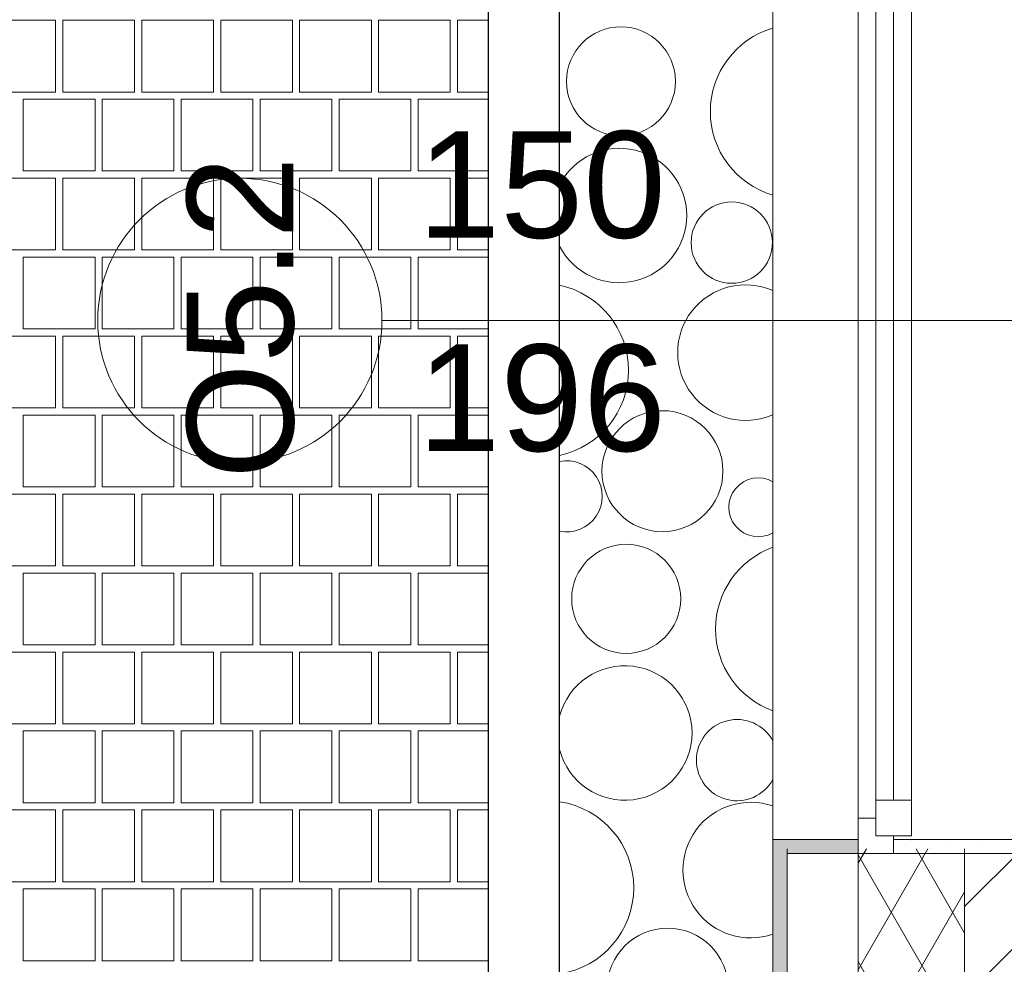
# Model space of a CAD drawing. Header units: millimetres. Extents: x -126271 to -88962, y -179170 to 5194.
# Tile 9 of 66: x -123379 to -121994, y -102148 to -100819. Entities that reach past the tile are written whole.
import ezdxf

# ---------------------------------------------------------------- set-up
doc = ezdxf.new("R2010")
doc.units = ezdxf.units.MM
doc.header["$MEASUREMENT"] = 0
for name, color, linetype, lineweight in [('Nowe_0_Nr_pióra__21', 7, 'Continuous', 20), ('Nowe_2D - Rysunki i Obrazki_Nr_pióra__22', 8, 'Continuous', 25), ('Nowe_Konstrukcja - Ściany zew_Nr_pióra__21', 7, 'Continuous', 20), ('Nowe_Konstrukcja - Ściany zew_Nr_pióra__3', 7, 'Continuous', 13), ('Nowe_Okna Archicada_Nr_pióra__3', 7, 'Continuous', 13), ('Nowe_Wymiarowanie - Ogólne_Nr_pióra__42', 8, 'Continuous', 25), ('Nowe_Znaczniki okien Archicada_Nr_pióra__2', 8, 'Continuous', 15), ('Nowe_Znaczniki okien Archicada_Nr_pióra__7', 7, 'Continuous', 35)]:
    doc.layers.add(name, color=color, linetype=linetype, lineweight=lineweight)
for name, color, linetype, lineweight, true_color in [('Nowe_2D - Rysunki i Obrazki_Nr_pióra__105', 7, 'Continuous', 13, 0xcccccc), ('Nowe_2D - Rysunki i Obrazki_Nr_pióra__61', 7, 'Continuous', 18, 0x6a6a6a), ('Nowe_Konstrukcja - Ściany zew_Nr_pióra__105', 7, 'Continuous', 13, 0xcccccc), ('Nowe_Konstrukcja - Ściany zew_Nr_pióra__23', 7, 'Continuous', 13, 0x858585), ('Nowe_Wymiarowanie - Ogólne_Nr_pióra__81', 7, 'Continuous', 13, 0x6a6a6a), ('Nowe_Znaczniki okien Archicada_Nr_pióra__81', 7, 'Continuous', 13, 0x6a6a6a)]:
    doc.layers.add(name, color=color, linetype=linetype, lineweight=lineweight, true_color=true_color)
for name, color, linetype in [('Nowe_Konstrukcja - Ściany zew', 7, 'Continuous'), ('Nowe_Wymiarowanie - Ogólne', 7, 'Continuous'), ('Nowe_Znaczniki okien Archicada', 7, 'Continuous')]:
    doc.layers.add(name, color=color, linetype=linetype)
doc.styles.add('STYL_AUTOMATYCZNY_1', font='arial.ttf')
doc.dimstyles.new('STYL_AUTOMATYCZNY__2', dxfattribs={"dimtxt": 150, "dimasz": 47.5, "dimexe": 0.18, "dimexo": 0.0625, "dimgap": 0, "dimtad": 1, "dimtih": 1, "dimtoh": 1, "dimdec": 0, "dimlfac": 0.1, "dimzin": 0, "dimdsep": 46, "dimtxsty": 'STYL_AUTOMATYCZNY_1', "dimblk": 'ARROWHEAD_6', "dimblk1": 'ARROWHEAD_6', "dimblk2": 'ARROWHEAD_6', "dimcen": 0.09, "dimse1": 1, "dimse2": 1, "dimclrd": 256, "dimclre": 256, "dimclrt": 8, "dimazin": 0, "dimtfac": 1, "dimtdec": 4, "dimtmove": 2, "dimatfit": 3, "dimfxl": 0, "dimtolj": 1, "dimtzin": 0, "dimarcsym": 0})
doc.dimstyles.new('STYL_AUTOMATYCZNY__3', dxfattribs={"dimtxt": 150, "dimasz": 47.5, "dimexe": 0.18, "dimexo": 0.0625, "dimgap": 0, "dimtad": 1, "dimdec": 0, "dimlfac": 0.1, "dimzin": 0, "dimdsep": 46, "dimtxsty": 'STYL_AUTOMATYCZNY_1', "dimblk": 'ARROWHEAD_6', "dimblk1": 'ARROWHEAD_6', "dimblk2": 'ARROWHEAD_6', "dimcen": 0.09, "dimse1": 1, "dimse2": 1, "dimclrd": 256, "dimclre": 256, "dimclrt": 8, "dimazin": 0, "dimtfac": 1, "dimtdec": 4, "dimtmove": 0, "dimatfit": 3, "dimfxl": 0, "dimtolj": 1, "dimtzin": 0, "dimarcsym": 0})
pattern_1 = [(0, (0, 0), (0, 86.60254), [0, -50]), (0, (25, 43.3), (0, 86.60254), [0, -50])]

# ---------------------------------------------------------------- blocks, each defined once
blk = doc.blocks.new('*X70')
at = {"layer": 'Nowe_Konstrukcja - Ściany zew_Nr_pióra__105', "color": 254, "linetype": 'Continuous', "lineweight": 13, "true_color": 0xcccccc}
for centre, radius in [((-122533.2, -100905.8), 76.7), ((-122377.2, -101132.7), 57.2), ((-122474.8, -101454.2), 85.1), ((-122525.8, -101633.8), 76.7), ((-122467.4, -102182.1), 85.1)]:
    blk.add_circle(centre, radius, dxfattribs=at)
for centre, radius, start, end in [((-122285, -100948.3), 122.4, 106.3726, 253.6274), ((-122535.3, -101094.5), 94.6, 207.0682, 152.9318), ((-122645, -101312.3), 122.4, 282.0175, 77.9825), ((-122357.9, -101287.4), 95.4, 66.2934, 293.7066), ((-122609.5, -101489.6), 50.1, 258.5332, 101.4668), ((-122340, -101505), 41.4, 60.2217, 299.7783), ((-122277.6, -101676.3), 122.4, 110.0264, 249.9736), ((-122527.8, -101822.5), 94.6, 194.3417, 165.6583), ((-122369.8, -101860.7), 57.2, 28.4538, 331.5462), ((-122637.6, -102040.3), 122.4, 278.4903, 81.5097), ((-122350.5, -102015.4), 95.4, 71.0747, 288.9253)]:
    blk.add_arc(centre, radius, start, end, dxfattribs=at)
blk = doc.blocks.new('Wypełnienie_2_1', base_point=(0, 0))
at = {"layer": 'Nowe_Konstrukcja - Ściany zew_Nr_pióra__105', "color": 254, "linetype": 'Continuous', "lineweight": 13, "true_color": 0xcccccc}
blk.add_blockref('*X70', (0, 0), dxfattribs=at)
blk = doc.blocks.new('*X78')
at = {"layer": 'Nowe_2D - Rysunki i Obrazki_Nr_pióra__105', "color": 254, "linetype": 'Continuous', "lineweight": 13, "true_color": 0xcccccc}
for p, q in [((-123328.8, -100819.8), (-123429.8, -100819.8)), ((-123328.8, -100920.8), (-123328.8, -100819.8)), ((-123217.7, -100819.8), (-123318.7, -100819.8)), ((-123318.7, -100819.8), (-123318.7, -100920.8)), ((-123217.7, -100920.8), (-123217.7, -100819.8)), ((-123106.6, -100819.8), (-123207.6, -100819.8)), ((-123207.6, -100819.8), (-123207.6, -100920.8)), ((-123106.6, -100920.8), (-123106.6, -100819.8)), ((-122995.5, -100819.8), (-123096.5, -100819.8)), ((-123096.5, -100819.8), (-123096.5, -100920.8)), ((-122995.5, -100920.8), (-122995.5, -100819.8)), ((-122884.4, -100819.8), (-122985.4, -100819.8)), ((-122985.4, -100819.8), (-122985.4, -100920.8)), ((-122884.4, -100920.8), (-122884.4, -100819.8)), ((-122773.3, -100819.8), (-122874.3, -100819.8)), ((-122874.3, -100819.8), (-122874.3, -100920.8)), ((-122773.3, -100920.8), (-122773.3, -100819.8)), ((-122719.5, -100819.8), (-122763.2, -100819.8)), ((-122763.2, -100819.8), (-122763.2, -100920.8)), ((-123429.8, -100920.8), (-123328.8, -100920.8)), ((-123318.7, -100920.8), (-123217.7, -100920.8)), ((-123207.6, -100920.8), (-123106.6, -100920.8)), ((-123096.5, -100920.8), (-122995.5, -100920.8)), ((-122985.4, -100920.8), (-122884.4, -100920.8)), ((-122874.3, -100920.8), (-122773.3, -100920.8)), ((-122763.2, -100920.8), (-122719.5, -100920.8)), ((-123374.3, -101031.9), (-123374.3, -100930.9)), ((-123374.3, -100930.9), (-123323.8, -100930.9)), ((-123273.3, -100930.9), (-123323.8, -100930.9)), ((-123273.3, -101031.9), (-123273.3, -100930.9)), ((-123162.2, -100930.9), (-123263.2, -100930.9)), ((-123263.2, -100930.9), (-123263.2, -101031.9)), ((-123162.2, -101031.9), (-123162.2, -100930.9)), ((-123152.1, -101031.9), (-123152.1, -100930.9)), ((-123152.1, -100930.9), (-123101.6, -100930.9)), ((-123051.1, -100930.9), (-123101.6, -100930.9)), ((-123051.1, -101031.9), (-123051.1, -100930.9)), ((-122940, -100930.9), (-123041, -100930.9)), ((-123041, -100930.9), (-123041, -101031.9)), ((-122940, -101031.9), (-122940, -100930.9)), ((-122929.9, -101031.9), (-122929.9, -100930.9)), ((-122929.9, -100930.9), (-122879.4, -100930.9)), ((-122828.9, -100930.9), (-122879.4, -100930.9)), ((-122828.9, -101031.9), (-122828.9, -100930.9)), ((-122719.5, -100930.9), (-122818.8, -100930.9)), ((-122818.8, -100930.9), (-122818.8, -101031.9)), ((-123323.8, -101031.9), (-123374.3, -101031.9)), ((-123323.8, -101031.9), (-123273.3, -101031.9)), ((-123263.2, -101031.9), (-123162.2, -101031.9)), ((-123101.6, -101031.9), (-123152.1, -101031.9)), ((-123101.6, -101031.9), (-123051.1, -101031.9)), ((-123041, -101031.9), (-122940, -101031.9)), ((-122879.4, -101031.9), (-122929.9, -101031.9)), ((-122879.4, -101031.9), (-122828.9, -101031.9)), ((-122818.8, -101031.9), (-122719.5, -101031.9)), ((-123328.8, -101042), (-123429.8, -101042)), ((-123328.8, -101143), (-123328.8, -101042)), ((-123217.7, -101042), (-123318.7, -101042)), ((-123318.7, -101042), (-123318.7, -101143)), ((-123217.7, -101143), (-123217.7, -101042)), ((-123106.6, -101042), (-123207.6, -101042)), ((-123207.6, -101042), (-123207.6, -101143)), ((-123106.6, -101143), (-123106.6, -101042)), ((-122995.5, -101042), (-123096.5, -101042)), ((-123096.5, -101042), (-123096.5, -101143)), ((-122995.5, -101143), (-122995.5, -101042)), ((-122884.4, -101042), (-122985.4, -101042)), ((-122985.4, -101042), (-122985.4, -101143)), ((-122884.4, -101143), (-122884.4, -101042)), ((-122773.3, -101042), (-122874.3, -101042)), ((-122874.3, -101042), (-122874.3, -101143)), ((-122773.3, -101143), (-122773.3, -101042)), ((-122719.5, -101042), (-122763.2, -101042)), ((-122763.2, -101042), (-122763.2, -101143)), ((-123429.8, -101143), (-123328.8, -101143)), ((-123318.7, -101143), (-123217.7, -101143)), ((-123207.6, -101143), (-123106.6, -101143)), ((-123096.5, -101143), (-122995.5, -101143)), ((-122985.4, -101143), (-122884.4, -101143)), ((-122874.3, -101143), (-122773.3, -101143)), ((-122763.2, -101143), (-122719.5, -101143)), ((-123374.3, -101254.1), (-123374.3, -101153.1)), ((-123374.3, -101153.1), (-123323.8, -101153.1)), ((-123273.3, -101153.1), (-123323.8, -101153.1)), ((-123273.3, -101254.1), (-123273.3, -101153.1)), ((-123162.2, -101153.1), (-123263.2, -101153.1)), ((-123263.2, -101153.1), (-123263.2, -101254.1)), ((-123162.2, -101254.1), (-123162.2, -101153.1)), ((-123152.1, -101254.1), (-123152.1, -101153.1)), ((-123152.1, -101153.1), (-123101.6, -101153.1)), ((-123051.1, -101153.1), (-123101.6, -101153.1)), ((-123051.1, -101254.1), (-123051.1, -101153.1)), ((-122940, -101153.1), (-123041, -101153.1)), ((-123041, -101153.1), (-123041, -101254.1)), ((-122940, -101254.1), (-122940, -101153.1)), ((-122929.9, -101254.1), (-122929.9, -101153.1)), ((-122929.9, -101153.1), (-122879.4, -101153.1)), ((-122828.9, -101153.1), (-122879.4, -101153.1)), ((-122828.9, -101254.1), (-122828.9, -101153.1)), ((-122719.5, -101153.1), (-122818.8, -101153.1)), ((-122818.8, -101153.1), (-122818.8, -101254.1)), ((-123323.8, -101254.1), (-123374.3, -101254.1)), ((-123323.8, -101254.1), (-123273.3, -101254.1)), ((-123263.2, -101254.1), (-123162.2, -101254.1)), ((-123101.6, -101254.1), (-123152.1, -101254.1)), ((-123101.6, -101254.1), (-123051.1, -101254.1)), ((-123041, -101254.1), (-122940, -101254.1)), ((-122879.4, -101254.1), (-122929.9, -101254.1)), ((-122879.4, -101254.1), (-122828.9, -101254.1)), ((-122818.8, -101254.1), (-122719.5, -101254.1)), ((-123328.8, -101264.2), (-123429.8, -101264.2)), ((-123328.8, -101365.2), (-123328.8, -101264.2)), ((-123217.7, -101264.2), (-123318.7, -101264.2)), ((-123318.7, -101264.2), (-123318.7, -101365.2)), ((-123217.7, -101365.2), (-123217.7, -101264.2)), ((-123106.6, -101264.2), (-123207.6, -101264.2)), ((-123207.6, -101264.2), (-123207.6, -101365.2)), ((-123106.6, -101365.2), (-123106.6, -101264.2)), ((-122995.5, -101264.2), (-123096.5, -101264.2)), ((-123096.5, -101264.2), (-123096.5, -101365.2)), ((-122995.5, -101365.2), (-122995.5, -101264.2)), ((-122884.4, -101264.2), (-122985.4, -101264.2)), ((-122985.4, -101264.2), (-122985.4, -101365.2)), ((-122884.4, -101365.2), (-122884.4, -101264.2)), ((-122773.3, -101264.2), (-122874.3, -101264.2)), ((-122874.3, -101264.2), (-122874.3, -101365.2)), ((-122773.3, -101365.2), (-122773.3, -101264.2)), ((-122719.5, -101264.2), (-122763.2, -101264.2)), ((-122763.2, -101264.2), (-122763.2, -101365.2)), ((-123429.8, -101365.2), (-123328.8, -101365.2)), ((-123318.7, -101365.2), (-123217.7, -101365.2)), ((-123207.6, -101365.2), (-123106.6, -101365.2)), ((-123096.5, -101365.2), (-122995.5, -101365.2)), ((-122985.4, -101365.2), (-122884.4, -101365.2)), ((-122874.3, -101365.2), (-122773.3, -101365.2)), ((-122763.2, -101365.2), (-122719.5, -101365.2)), ((-123374.3, -101476.3), (-123374.3, -101375.3)), ((-123374.3, -101375.3), (-123323.8, -101375.3)), ((-123273.3, -101375.3), (-123323.8, -101375.3)), ((-123273.3, -101476.3), (-123273.3, -101375.3)), ((-123162.2, -101375.3), (-123263.2, -101375.3)), ((-123263.2, -101375.3), (-123263.2, -101476.3)), ((-123162.2, -101476.3), (-123162.2, -101375.3)), ((-123152.1, -101476.3), (-123152.1, -101375.3)), ((-123152.1, -101375.3), (-123101.6, -101375.3)), ((-123051.1, -101375.3), (-123101.6, -101375.3)), ((-123051.1, -101476.3), (-123051.1, -101375.3)), ((-122940, -101375.3), (-123041, -101375.3)), ((-123041, -101375.3), (-123041, -101476.3)), ((-122940, -101476.3), (-122940, -101375.3)), ((-122929.9, -101476.3), (-122929.9, -101375.3)), ((-122929.9, -101375.3), (-122879.4, -101375.3)), ((-122828.9, -101375.3), (-122879.4, -101375.3)), ((-122828.9, -101476.3), (-122828.9, -101375.3)), ((-122719.5, -101375.3), (-122818.8, -101375.3)), ((-122818.8, -101375.3), (-122818.8, -101476.3)), ((-123323.8, -101476.3), (-123374.3, -101476.3)), ((-123323.8, -101476.3), (-123273.3, -101476.3)), ((-123263.2, -101476.3), (-123162.2, -101476.3)), ((-123101.6, -101476.3), (-123152.1, -101476.3)), ((-123101.6, -101476.3), (-123051.1, -101476.3)), ((-123041, -101476.3), (-122940, -101476.3)), ((-122879.4, -101476.3), (-122929.9, -101476.3)), ((-122879.4, -101476.3), (-122828.9, -101476.3)), ((-122818.8, -101476.3), (-122719.5, -101476.3)), ((-123328.8, -101486.4), (-123429.8, -101486.4)), ((-123328.8, -101587.4), (-123328.8, -101486.4)), ((-123217.7, -101486.4), (-123318.7, -101486.4)), ((-123318.7, -101486.4), (-123318.7, -101587.4)), ((-123217.7, -101587.4), (-123217.7, -101486.4)), ((-123106.6, -101486.4), (-123207.6, -101486.4)), ((-123207.6, -101486.4), (-123207.6, -101587.4)), ((-123106.6, -101587.4), (-123106.6, -101486.4)), ((-122995.5, -101486.4), (-123096.5, -101486.4)), ((-123096.5, -101486.4), (-123096.5, -101587.4)), ((-122995.5, -101587.4), (-122995.5, -101486.4)), ((-122884.4, -101486.4), (-122985.4, -101486.4)), ((-122985.4, -101486.4), (-122985.4, -101587.4)), ((-122884.4, -101587.4), (-122884.4, -101486.4)), ((-122773.3, -101486.4), (-122874.3, -101486.4)), ((-122874.3, -101486.4), (-122874.3, -101587.4)), ((-122773.3, -101587.4), (-122773.3, -101486.4)), ((-122719.5, -101486.4), (-122763.2, -101486.4)), ((-122763.2, -101486.4), (-122763.2, -101587.4)), ((-123429.8, -101587.4), (-123328.8, -101587.4)), ((-123318.7, -101587.4), (-123217.7, -101587.4)), ((-123207.6, -101587.4), (-123106.6, -101587.4)), ((-123096.5, -101587.4), (-122995.5, -101587.4)), ((-122985.4, -101587.4), (-122884.4, -101587.4)), ((-122874.3, -101587.4), (-122773.3, -101587.4)), ((-122763.2, -101587.4), (-122719.5, -101587.4)), ((-123374.3, -101698.5), (-123374.3, -101597.5)), ((-123374.3, -101597.5), (-123323.8, -101597.5)), ((-123273.3, -101597.5), (-123323.8, -101597.5)), ((-123273.3, -101698.5), (-123273.3, -101597.5)), ((-123162.2, -101597.5), (-123263.2, -101597.5)), ((-123263.2, -101597.5), (-123263.2, -101698.5)), ((-123162.2, -101698.5), (-123162.2, -101597.5)), ((-123152.1, -101698.5), (-123152.1, -101597.5)), ((-123152.1, -101597.5), (-123101.6, -101597.5)), ((-123051.1, -101597.5), (-123101.6, -101597.5)), ((-123051.1, -101698.5), (-123051.1, -101597.5)), ((-122940, -101597.5), (-123041, -101597.5)), ((-123041, -101597.5), (-123041, -101698.5)), ((-122940, -101698.5), (-122940, -101597.5)), ((-122929.9, -101698.5), (-122929.9, -101597.5)), ((-122929.9, -101597.5), (-122879.4, -101597.5)), ((-122828.9, -101597.5), (-122879.4, -101597.5)), ((-122828.9, -101698.5), (-122828.9, -101597.5)), ((-122719.5, -101597.5), (-122818.8, -101597.5)), ((-122818.8, -101597.5), (-122818.8, -101698.5)), ((-123323.8, -101698.5), (-123374.3, -101698.5)), ((-123323.8, -101698.5), (-123273.3, -101698.5)), ((-123263.2, -101698.5), (-123162.2, -101698.5)), ((-123101.6, -101698.5), (-123152.1, -101698.5)), ((-123101.6, -101698.5), (-123051.1, -101698.5)), ((-123041, -101698.5), (-122940, -101698.5)), ((-122879.4, -101698.5), (-122929.9, -101698.5)), ((-122879.4, -101698.5), (-122828.9, -101698.5)), ((-122818.8, -101698.5), (-122719.5, -101698.5)), ((-123328.8, -101708.6), (-123429.8, -101708.6)), ((-123328.8, -101809.6), (-123328.8, -101708.6)), ((-123217.7, -101708.6), (-123318.7, -101708.6)), ((-123318.7, -101708.6), (-123318.7, -101809.6)), ((-123217.7, -101809.6), (-123217.7, -101708.6)), ((-123106.6, -101708.6), (-123207.6, -101708.6)), ((-123207.6, -101708.6), (-123207.6, -101809.6)), ((-123106.6, -101809.6), (-123106.6, -101708.6)), ((-122995.5, -101708.6), (-123096.5, -101708.6)), ((-123096.5, -101708.6), (-123096.5, -101809.6)), ((-122995.5, -101809.6), (-122995.5, -101708.6)), ((-122884.4, -101708.6), (-122985.4, -101708.6)), ((-122985.4, -101708.6), (-122985.4, -101809.6)), ((-122884.4, -101809.6), (-122884.4, -101708.6)), ((-122773.3, -101708.6), (-122874.3, -101708.6)), ((-122874.3, -101708.6), (-122874.3, -101809.6)), ((-122773.3, -101809.6), (-122773.3, -101708.6)), ((-122719.5, -101708.6), (-122763.2, -101708.6)), ((-122763.2, -101708.6), (-122763.2, -101809.6)), ((-123429.8, -101809.6), (-123328.8, -101809.6)), ((-123318.7, -101809.6), (-123217.7, -101809.6)), ((-123207.6, -101809.6), (-123106.6, -101809.6)), ((-123096.5, -101809.6), (-122995.5, -101809.6)), ((-122985.4, -101809.6), (-122884.4, -101809.6)), ((-122874.3, -101809.6), (-122773.3, -101809.6)), ((-122763.2, -101809.6), (-122719.5, -101809.6)), ((-123374.3, -101920.7), (-123374.3, -101819.7)), ((-123374.3, -101819.7), (-123323.8, -101819.7)), ((-123273.3, -101819.7), (-123323.8, -101819.7)), ((-123273.3, -101920.7), (-123273.3, -101819.7)), ((-123162.2, -101819.7), (-123263.2, -101819.7)), ((-123263.2, -101819.7), (-123263.2, -101920.7)), ((-123162.2, -101920.7), (-123162.2, -101819.7)), ((-123152.1, -101920.7), (-123152.1, -101819.7)), ((-123152.1, -101819.7), (-123101.6, -101819.7)), ((-123051.1, -101819.7), (-123101.6, -101819.7)), ((-123051.1, -101920.7), (-123051.1, -101819.7)), ((-122940, -101819.7), (-123041, -101819.7)), ((-123041, -101819.7), (-123041, -101920.7)), ((-122940, -101920.7), (-122940, -101819.7)), ((-122929.9, -101920.7), (-122929.9, -101819.7)), ((-122929.9, -101819.7), (-122879.4, -101819.7)), ((-122828.9, -101819.7), (-122879.4, -101819.7)), ((-122828.9, -101920.7), (-122828.9, -101819.7)), ((-122719.5, -101819.7), (-122818.8, -101819.7)), ((-122818.8, -101819.7), (-122818.8, -101920.7)), ((-123323.8, -101920.7), (-123374.3, -101920.7)), ((-123323.8, -101920.7), (-123273.3, -101920.7)), ((-123263.2, -101920.7), (-123162.2, -101920.7)), ((-123101.6, -101920.7), (-123152.1, -101920.7)), ((-123101.6, -101920.7), (-123051.1, -101920.7)), ((-123041, -101920.7), (-122940, -101920.7)), ((-122879.4, -101920.7), (-122929.9, -101920.7)), ((-122879.4, -101920.7), (-122828.9, -101920.7)), ((-122818.8, -101920.7), (-122719.5, -101920.7)), ((-123328.8, -101930.8), (-123429.8, -101930.8)), ((-123328.8, -102031.8), (-123328.8, -101930.8)), ((-123217.7, -101930.8), (-123318.7, -101930.8)), ((-123318.7, -101930.8), (-123318.7, -102031.8)), ((-123217.7, -102031.8), (-123217.7, -101930.8)), ((-123106.6, -101930.8), (-123207.6, -101930.8)), ((-123207.6, -101930.8), (-123207.6, -102031.8)), ((-123106.6, -102031.8), (-123106.6, -101930.8)), ((-122995.5, -101930.8), (-123096.5, -101930.8)), ((-123096.5, -101930.8), (-123096.5, -102031.8)), ((-122995.5, -102031.8), (-122995.5, -101930.8)), ((-122884.4, -101930.8), (-122985.4, -101930.8)), ((-122985.4, -101930.8), (-122985.4, -102031.8)), ((-122884.4, -102031.8), (-122884.4, -101930.8)), ((-122773.3, -101930.8), (-122874.3, -101930.8)), ((-122874.3, -101930.8), (-122874.3, -102031.8)), ((-122773.3, -102031.8), (-122773.3, -101930.8)), ((-122719.5, -101930.8), (-122763.2, -101930.8)), ((-122763.2, -101930.8), (-122763.2, -102031.8)), ((-123429.8, -102031.8), (-123328.8, -102031.8)), ((-123318.7, -102031.8), (-123217.7, -102031.8)), ((-123207.6, -102031.8), (-123106.6, -102031.8)), ((-123096.5, -102031.8), (-122995.5, -102031.8)), ((-122985.4, -102031.8), (-122884.4, -102031.8)), ((-122874.3, -102031.8), (-122773.3, -102031.8)), ((-122763.2, -102031.8), (-122719.5, -102031.8)), ((-123374.3, -102142.9), (-123374.3, -102041.9)), ((-123374.3, -102041.9), (-123323.8, -102041.9)), ((-123273.3, -102041.9), (-123323.8, -102041.9)), ((-123273.3, -102142.9), (-123273.3, -102041.9)), ((-123162.2, -102041.9), (-123263.2, -102041.9)), ((-123263.2, -102041.9), (-123263.2, -102142.9)), ((-123162.2, -102142.9), (-123162.2, -102041.9)), ((-123152.1, -102142.9), (-123152.1, -102041.9)), ((-123152.1, -102041.9), (-123101.6, -102041.9)), ((-123051.1, -102041.9), (-123101.6, -102041.9)), ((-123051.1, -102142.9), (-123051.1, -102041.9)), ((-122940, -102041.9), (-123041, -102041.9)), ((-123041, -102041.9), (-123041, -102142.9)), ((-122940, -102142.9), (-122940, -102041.9)), ((-122929.9, -102142.9), (-122929.9, -102041.9)), ((-122929.9, -102041.9), (-122879.4, -102041.9)), ((-122828.9, -102041.9), (-122879.4, -102041.9)), ((-122828.9, -102142.9), (-122828.9, -102041.9)), ((-122719.5, -102041.9), (-122818.8, -102041.9)), ((-122818.8, -102041.9), (-122818.8, -102142.9)), ((-123323.8, -102142.9), (-123374.3, -102142.9)), ((-123323.8, -102142.9), (-123273.3, -102142.9)), ((-123263.2, -102142.9), (-123162.2, -102142.9)), ((-123101.6, -102142.9), (-123152.1, -102142.9)), ((-123101.6, -102142.9), (-123051.1, -102142.9)), ((-123041, -102142.9), (-122940, -102142.9)), ((-122879.4, -102142.9), (-122929.9, -102142.9)), ((-122879.4, -102142.9), (-122828.9, -102142.9)), ((-122818.8, -102142.9), (-122719.5, -102142.9))]:
    blk.add_line(p, q, dxfattribs=at)
blk = doc.blocks.new('Wypełnienie_6_1', base_point=(0, 0))
at = {"layer": 'Nowe_2D - Rysunki i Obrazki_Nr_pióra__61', "color": 251, "linetype": 'Continuous', "lineweight": 18, "true_color": 0x6a6a6a, "flags": 128}
blk.add_lwpolyline([(-122719.5, -104256.6), (-120658.6, -104256.6), (-120658.6, -103756.6), (-107467.6, -103756.6), (-107467.6, -103356.6), (-105967.6, -103356.6), (-105967.6, -103756.6), (-97100.3, -103756.6), (-97100.3, -104256.6), (-95039.5, -104256.6), (-95039.5, -102678.1), (-93589.5, -102678.1), (-93589.5, -101178.1), (-95039.5, -101178.1), (-95039.5, -90766.6), (-106019.5, -90766.6), (-106019.5, -90866.6), (-111739.5, -90866.6), (-111739.5, -90766.6), (-122719.5, -90766.6), (-122719.5, -96376.6), (-122319.5, -96376.6), (-122319.5, -97574.9), (-122719.5, -97574.9)], close=True, dxfattribs=at)
at = {"layer": 'Nowe_2D - Rysunki i Obrazki_Nr_pióra__105', "color": 254, "linetype": 'Continuous', "lineweight": 13, "true_color": 0xcccccc}
blk.add_blockref('*X78', (0, 0), dxfattribs=at)
blk = doc.blocks.new('Okno 27_8')
at = {"layer": 'Nowe_Okna Archicada_Nr_pióra__3', "color": 7, "linetype": 'Continuous', "lineweight": 13}
for p, q in [((-730, 0), (-730, 360)), ((-725, 25), (-675, 25)), ((-725, -25), (-725, 25)), ((-675, 25), (675, 25)), ((-675, 25), (-675, -25)), ((-675, 25), (675, 25)), ((-750, 0), (-725, 0)), ((-750, -50), (-750, 0)), ((-750, -50), (-750, 0)), ((-725, 0), (-725, -25)), ((-675, 0), (675, 0)), ((-725, -25), (-700, -25)), ((-675, -25), (-725, -25)), ((-700, -25), (-700, -50)), ((675, -25), (-675, -25)), ((-700, -50), (-750, -50)), ((-730, -50), (-730, -170)), ((700, -50), (-700, -50)), ((-750, -170), (-730, -170)), ((-730, -170), (730, -170))]:
    blk.add_line(p, q, dxfattribs=at)
blk = doc.blocks.new('Znacznik O 27_17')
at = {"layer": 'Nowe_Znaczniki okien Archicada_Nr_pióra__2', "color": 8, "linetype": 'Continuous', "lineweight": 15, "flags": 128}
blk.add_lwpolyline([(-200, -1280, 1), (200, -1280, 1)], format="xyb", close=True, dxfattribs=at)
at = {"layer": 'Nowe_Znaczniki okien Archicada_Nr_pióra__81', "color": 251, "linetype": 'Continuous', "lineweight": 13, "true_color": 0x6a6a6a}
blk.add_line((0, -1080), (0, 300), dxfattribs=at)
at = {"layer": 'Nowe_Znaczniki okien Archicada_Nr_pióra__7', "color": 7, "lineweight": 35, "char_height": 150, "attachment_point": 7, "style": 'STYL_AUTOMATYCZNY_1'}
for s, insert, rotation in [('\\A1;{\\pql;\\pt0;\\fArial|b0|i0|c238|p0;\\W1.000000;hp 90\\fArial|b0|i0|c238|p0;\\W1.000000;\\A1{\\H.66x;\\S^  ;}\\fArial|b0|i0|c238|p0;\\W1.000000;\\fArial|b0|i0|c238|p0;\\W1.000000;}', (257.4, 240.9), 180), ('\\A1;{\\pql;\\pt0;\\fArial|b0|i0|c238|p0;\\W1.000000;150\\fArial|b0|i0|c238|p0;\\W1.000000;\\A1{\\H.66x;\\S^  ;}\\fArial|b0|i0|c238|p0;\\W1.000000;\\fArial|b0|i0|c238|p0;\\W1.000000;}', (-72.5, -1030), 90), ('\\A1;{\\pql;\\pt0;\\fArial|b0|i0|c238|p0;\\W1.000000;196\\fArial|b0|i0|c238|p0;\\W1.000000;\\A1{\\H.66x;\\S^  ;}\\fArial|b0|i0|c238|p0;\\W1.000000;\\fArial|b0|i0|c238|p0;\\W1.000000;}', (227.5, -1030), 90), ('\\A1;{\\pql;\\pt0;\\fArial|b0|i0|c238|p0;\\W1.000000;O5.2\\fArial|b0|i0|c238|p0;\\W1.000000;\\fArial|b0|i0|c238|p0;\\W1.000000;\\fArial|b0|i0|c238|p0;\\W1.000000;}', (223, -1202.5), 180)]:
    blk.add_mtext(s, dxfattribs=dict(at, insert=insert, rotation=rotation))
blk = doc.blocks.new('Ściana_50_1', base_point=(-121929.5, -100487))
at = {"layer": 'Nowe_Konstrukcja - Ściany zew_Nr_pióra__23', "linetype": 'Continuous', "lineweight": 0, "true_color": 0xdfdfdf}
blk.add_hatch(color=254, dxfattribs=at).paths.add_polyline_path([(-122319.5, -101972.2), (-122319.5, -101992.2), (-122299.5, -101992.2), (-122199.5, -101992.2), (-122199.5, -101972.2)])
at = {"layer": 'Nowe_Konstrukcja - Ściany zew_Nr_pióra__23', "linetype": 'Continuous', "lineweight": 13, "true_color": 0x858585}
h = blk.add_hatch(dxfattribs=at)
h.set_pattern_fill('Tynk_0001', color=252, style=0, pattern_type=2)
h.set_pattern_definition(pattern_1)
h.paths.add_polyline_path([(-121789.5, -101992.2), (-121789.5, -101972.2), (-122149.5, -101972.2), (-122149.5, -101992.2), (-121809.5, -101992.2)])
at = {"layer": 'Nowe_Konstrukcja - Ściany zew_Nr_pióra__21', "color": 7, "linetype": 'Continuous', "lineweight": 20}
for p, q in [((-122199.5, -101972.2), (-122319.5, -101972.2)), ((-122319.5, -101992.2), (-122319.5, -101972.2)), ((-122199.5, -101992.2), (-122199.5, -101972.2)), ((-122149.5, -101972.2), (-121789.5, -101972.2)), ((-122149.5, -101992.2), (-122149.5, -101972.2)), ((-122199.5, -101992.2), (-122149.5, -101992.2))]:
    blk.add_line(p, q, dxfattribs=at)
at = {"layer": 'Nowe_Konstrukcja - Ściany zew_Nr_pióra__3', "color": 7, "linetype": 'Continuous', "lineweight": 13}
for p, q in [((-122299.5, -101992.2), (-122199.5, -101992.2)), ((-121809.5, -101992.2), (-122149.5, -101992.2))]:
    blk.add_line(p, q, dxfattribs=at)
at = {"layer": 'Nowe_Okna Archicada_Nr_pióra__3', "color": 7, "linetype": 'Continuous', "lineweight": 13, "xscale": -1, "zscale": 1000, "rotation": 269.9999999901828}
blk.add_blockref('Okno 27_8', (-122149.5, -101242.2), dxfattribs=at)
at = {"layer": 'Nowe_Znaczniki okien Archicada', "color": 251, "lineweight": 13, "true_color": 0x6a6a6a, "rotation": 270}
blk.add_blockref('Znacznik O 27_17', (-121789.5, -101242.2), dxfattribs=at)
blk = doc.blocks.new('Ściana_51_1', base_point=(-121929.5, -101985.4))
at = {"layer": 'Nowe_Konstrukcja - Ściany zew_Nr_pióra__23', "linetype": 'Continuous', "lineweight": 0, "true_color": 0xdfdfdf}
blk.add_hatch(color=254, dxfattribs=at).paths.add_polyline_path([(-122319.5, -101985.4), (-122319.5, -103034.9), (-122299.5, -103034.9), (-122299.5, -101985.4)])
at = {"layer": 'Nowe_Konstrukcja - Ściany zew_Nr_pióra__23', "linetype": 'Continuous', "lineweight": 13, "true_color": 0x858585}
h = blk.add_hatch(dxfattribs=at)
h.set_pattern_fill('Izolacja_miękka_0001', color=252, style=0, pattern_type=2)
h.set_pattern_definition([(60, (0, 0), (-64.951905, 37.5), []), (120, (0, 0), (64.951905, 37.5), [])])
h.paths.add_polyline_path([(-122199.5, -101985.4), (-122199.5, -102846.6), (-122049.5, -102846.6), (-122049.5, -101985.4)])
h = blk.add_hatch(dxfattribs=at)
h.set_pattern_fill('Bloczki_ceramiczne_0001', color=252, style=0, pattern_type=2)
h.set_pattern_definition([(45, (0, 0), (-63.63961, 63.63961), [])])
h.paths.add_polyline_path([(-121809.5, -102846.6), (-121809.5, -101985.4), (-122049.5, -101985.4), (-122049.5, -102846.6)])
h = blk.add_hatch(dxfattribs=at)
h.set_pattern_fill('Tynk_0001', color=252, style=0, pattern_type=2)
h.set_pattern_definition(pattern_1)
h.paths.add_polyline_path([(-121789.5, -102826.6), (-121789.5, -101985.4), (-121809.5, -101985.4), (-121809.5, -102826.6)])
h = blk.add_hatch(dxfattribs=at)
h.set_pattern_fill('Tynk_0001', color=252, style=0, pattern_type=2)
h.set_pattern_definition(pattern_1)
h.paths.add_polyline_path([(-121789.5, -102846.6), (-121789.5, -102826.6), (-121809.5, -102826.6), (-121809.5, -102846.6)])
at = {"layer": 'Nowe_Konstrukcja - Ściany zew_Nr_pióra__21', "color": 7, "linetype": 'Continuous', "lineweight": 20, "flags": 128}
for points in [[(-122319.5, -101985.4), (-122319.5, -103034.9)], [(-121789.5, -102826.6), (-121789.5, -101985.4)], [(-122319.5, -103034.9), (-122199.5, -103034.9)]]:
    blk.add_lwpolyline(points, dxfattribs=at)
at = {"layer": 'Nowe_Konstrukcja - Ściany zew_Nr_pióra__3', "color": 7, "linetype": 'Continuous', "lineweight": 13}
for p, q in [((-122299.5, -101985.4), (-122299.5, -103034.9)), ((-122199.5, -101985.4), (-122199.5, -102846.6)), ((-122049.5, -101985.4), (-122049.5, -102846.6)), ((-121809.5, -102846.6), (-121809.5, -101985.4))]:
    blk.add_line(p, q, dxfattribs=at)
blk = doc.blocks.new('*D293')
at = {"layer": 'Nowe_Wymiarowanie - Ogólne_Nr_pióra__81', "color": 251, "linetype": 'Continuous', "lineweight": 13, "true_color": 0x6a6a6a}
for p, q in [((-122049.5, -102592.4), (-122049.5, -102498.6)), ((-121809.5, -102592.4), (-121809.5, -102498.6)), ((-122024.5, -102520.5), (-122074.5, -102570.5)), ((-121784.5, -102520.5), (-121834.5, -102570.5)), ((-122087, -102545.5), (-122049.5, -102545.5)), ((-122049.5, -102545.5), (-121809.5, -102545.5))]:
    blk.add_line(p, q, dxfattribs=at)
blk = doc.blocks.new('ARROWHEAD_6')
at = {"color": 0, "linetype": 'Continuous', "lineweight": 0}
for p, q in [((-0.5, -0.5), (0.5, 0.5)), ((0, 0), (-1, 0))]:
    blk.add_line(p, q, dxfattribs=at)
blk = doc.blocks.new('*D372')
at = {"layer": 'Nowe_Wymiarowanie - Ogólne_Nr_pióra__81', "color": 251, "linetype": 'Continuous', "lineweight": 13, "true_color": 0x6a6a6a}
for p, q in [((-124546.5, -97576.6), (-124546.5, -100492.2)), ((-124521.5, -100517.2), (-124571.5, -100467.2)), ((-124593.4, -100492.2), (-124499.7, -100492.2)), ((-124546.5, -100492.2), (-124546.5, -101992.2)), ((-124521.5, -102017.2), (-124571.5, -101967.2))]:
    blk.add_line(p, q, dxfattribs=at)
at = {"layer": 'Nowe_Wymiarowanie - Ogólne_Nr_pióra__42', "color": 8, "lineweight": 25, "insert": (-124576.5, -101413.8), "char_height": 150, "attachment_point": 7, "rotation": 90, "style": 'STYL_AUTOMATYCZNY_1'}
blk.add_mtext('\\A1;{\\pql;\\fArial|b0|i0|c238|p0;\\W1.000000;150}', dxfattribs=at)
blk = doc.blocks.new('*D373')
at = {"layer": 'Nowe_Wymiarowanie - Ogólne_Nr_pióra__81', "color": 251, "linetype": 'Continuous', "lineweight": 13, "true_color": 0x6a6a6a}
for p, q in [((-124546.5, -100492.2), (-124546.5, -101992.2)), ((-124521.5, -102017.2), (-124571.5, -101967.2)), ((-124593.4, -101992.2), (-124499.7, -101992.2)), ((-124546.5, -101992.2), (-124546.5, -103836.6)), ((-124571.5, -103811.6), (-124521.5, -103861.6)), ((-124593.4, -103836.6), (-124499.7, -103836.6)), ((-124546.5, -103836.6), (-124546.5, -103874.1))]:
    blk.add_line(p, q, dxfattribs=at)
at = {"layer": 'Nowe_Wymiarowanie - Ogólne_Nr_pióra__42', "color": 8, "lineweight": 25, "insert": (-124567.2, -103123.8), "char_height": 150, "attachment_point": 7, "rotation": 90, "style": 'STYL_AUTOMATYCZNY_1'}
blk.add_mtext('\\A1;{\\pql;\\fArial|b0|i0|c238|p0;\\W1.000000;184\\fArial|b0|i0|c238|p0;\\W1.000000;\\A1{\\H.66x;\\S5^  ;}}', dxfattribs=at)
blk = doc.blocks.new('*D374')
at = {"layer": 'Nowe_Wymiarowanie - Ogólne_Nr_pióra__81', "color": 251, "linetype": 'Continuous', "lineweight": 13, "true_color": 0x6a6a6a}
for p, q in [((-125357.4, -90996.6), (-125357.4, -90959.1)), ((-125332.4, -91021.6), (-125382.4, -90971.6)), ((-125310.6, -90996.6), (-125404.3, -90996.6)), ((-125357.4, -103836.6), (-125357.4, -90996.6)), ((-125382.4, -103811.6), (-125332.4, -103861.6)), ((-125310.6, -103836.6), (-125404.3, -103836.6)), ((-125357.4, -103874.1), (-125357.4, -103836.6))]:
    blk.add_line(p, q, dxfattribs=at)
at = {"layer": 'Nowe_Wymiarowanie - Ogólne_Nr_pióra__42', "color": 8, "lineweight": 25, "insert": (-125387.4, -97674), "char_height": 150, "attachment_point": 7, "rotation": 90, "style": 'STYL_AUTOMATYCZNY_1'}
blk.add_mtext('\\A1;{\\pql;\\fArial|b0|i0|c238|p0;\\W1.000000;1\xa0284}', dxfattribs=at)

msp = doc.modelspace()

# ---------------------------------------------------------------- linework, layer by layer
at = {"layer": 'Nowe_0_Nr_pióra__21', "color": 7, "linetype": 'Continuous', "lineweight": 20, "flags": 128}
msp.add_lwpolyline([(-122719.5, -97866.6), (-122719.5, -104256.6), (-120658.6, -104256.6), (-120658.6, -103756.6), (-107467.6, -103756.6)], dxfattribs=at)
at = {"layer": 'Nowe_2D - Rysunki i Obrazki_Nr_pióra__22', "color": 8, "linetype": 'Continuous', "lineweight": 25, "flags": 128}
for points in [[(-111739.5, -103756.6), (-120658.6, -103756.6), (-120658.6, -104256.6), (-122719.5, -104256.6), (-122719.5, -97574.9)], [(-107567.6, -103656.6), (-120758.6, -103656.6), (-120758.6, -104156.6), (-122619.5, -104156.6), (-122619.5, -97674.9)]]:
    msp.add_lwpolyline(points, dxfattribs=at)

# ---------------------------------------------------------------- block references
at = {"layer": 'Nowe_2D - Rysunki i Obrazki_Nr_pióra__105', "color": 254, "linetype": 'Continuous', "lineweight": 13, "true_color": 0xcccccc}
msp.add_blockref('Wypełnienie_6_1', (0, 0), dxfattribs=at)
at = {"layer": 'Nowe_Konstrukcja - Ściany zew', "color": 7, "lineweight": 20}
for name, p in [('Ściana_50_1', (-121929.5, -100487)), ('Ściana_51_1', (-121929.5, -101985.4))]:
    msp.add_blockref(name, p, dxfattribs=at)
at = {"layer": 'Nowe_Konstrukcja - Ściany zew_Nr_pióra__105', "color": 254, "linetype": 'Continuous', "lineweight": 13, "true_color": 0xcccccc}
msp.add_blockref('Wypełnienie_2_1', (0, 0), dxfattribs=at)

# ---------------------------------------------------------------- dimensions: what is measured, and where the dimension line sits
at = {"layer": 'Nowe_Wymiarowanie - Ogólne', "color": 251, "linetype": 'Continuous', "lineweight": 13, "true_color": 0x6a6a6a}
for base, p1, p2, angle, picture, middle in [((-125357.4, -90996.6), (-121039.5, -103836.6), (-122319.5, -90996.6), 90, '*D374', (-125462.4, -97416.7)), ((-124546.5, -101992.2), (-122149.5, -100492.2), (-122149.5, -101992.2), 270, '*D372', (-124651.5, -101242.6)), ((-124546.5, -103836.6), (-122149.5, -101992.2), (-122319.5, -103836.6), 270, '*D373', (-124651.5, -102750.6))]:
    dim = msp.add_linear_dim(base=base, p1=p1, p2=p2, angle=angle, dimstyle='STYL_AUTOMATYCZNY__3', dxfattribs=at)
    dim.commit()
    dim.dimension.update_dxf_attribs({"geometry": picture, "text_midpoint": middle, "dimtype": 160, "text_rotation": 90})
dim = msp.add_linear_dim(base=(-121809.5, -102545.5), p1=(-122049.5, -94181.6), p2=(-121809.5, -94181.6), dimstyle='STYL_AUTOMATYCZNY__2', dxfattribs=at)
dim.commit()
dim.dimension.update_dxf_attribs({"geometry": '*D293', "text_midpoint": (-121650.4, -102445.5), "dimtype": 160})

doc.saveas('drawing.dxf')
